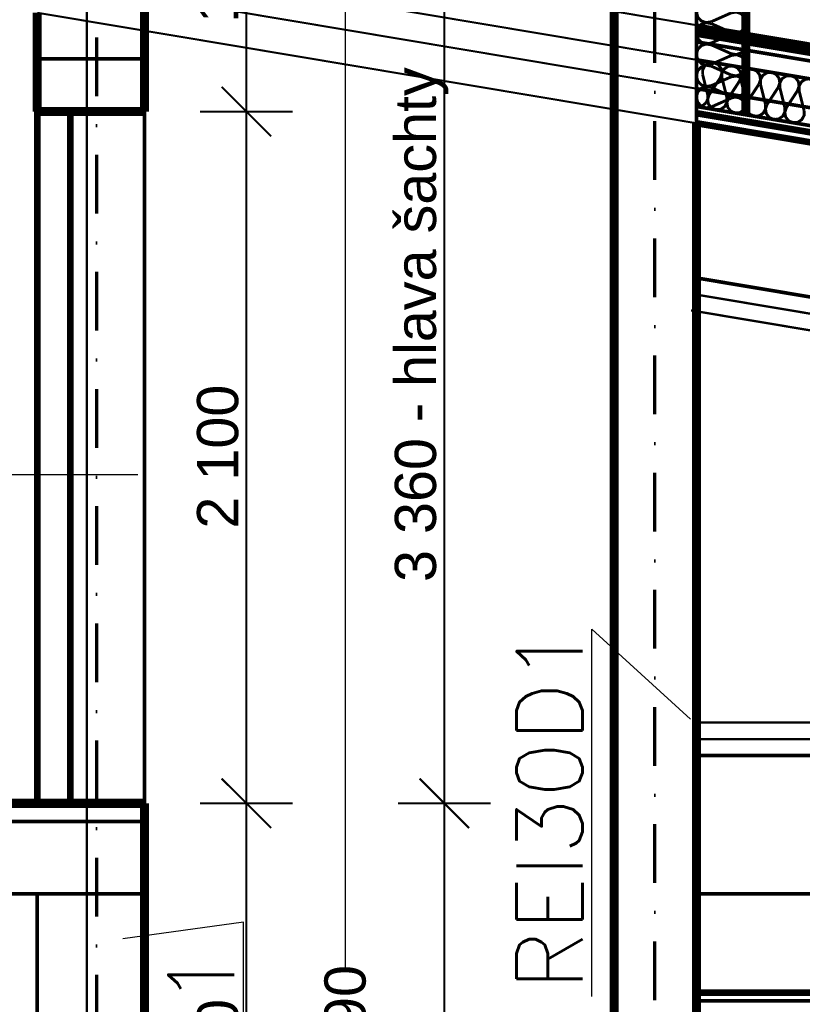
# Model space of a CAD drawing. Extents: x -289843 to 60066, y -44128 to 109843.
# Tile 52 of 61: x 36250 to 38625, y 878 to 3867. Entities that reach past the tile are written whole.
import ezdxf

# ---------------------------------------------------------------- set-up
doc = ezdxf.new("R2010")
doc.units = 0
doc.header["$MEASUREMENT"] = 0
for name, pattern in [('Achse', [115, 0, -40, 75, 0]), ('DASHDOT', [355.6, 177.8, -88.9, 0, -88.9]), ('Dlouhé čárky', [250, 150, -100]), ('DOT___DASHED', [335.138882, 176.388884, -88.194442, 0, -70.555556])]:
    doc.linetypes.add(name, pattern=pattern)
for name, color, linetype in [('EXTERIOR_WALLS', 7, 'Continuous'), ('KOTY', 7, 'Continuous'), ('KÓTY', 7, 'Continuous'), ('múry', 7, 'Continuous')]:
    doc.layers.add(name, color=color, linetype=linetype)
doc.layers.add('odvod PÚ', color=1, linetype='DASHDOT', lineweight=70)
doc.layers.add('PO VECI', color=1, linetype='Continuous', lineweight=60)
doc.styles.add('GENERATED_STYLE_1', font='arial.ttf')
doc.styles.get("Standard").update_dxf_attribs({"font": 'txt', "bigfont": 'BIGFONT.SHX'})
doc.dimstyles.new('Dimstyle_D87F', dxfattribs={"dimtxt": 125, "dimasz": 142.5, "dimexe": 0.18, "dimexo": 0.3, "dimgap": 0.09, "dimtad": 1, "dimdec": 0, "dimzin": 0, "dimdsep": 46, "dimtxsty": 'GENERATED_STYLE_1', "dimblk": 'ARROWHEAD_6', "dimblk1": 'ARROWHEAD_6', "dimblk2": 'ARROWHEAD_6', "dimcen": 0.09, "dimclrd": 124, "dimclre": 124, "dimclrt": 124, "dimadec": 0, "dimazin": 0, "dimtfac": 1, "dimtdec": 4, "dimtmove": 0, "dimatfit": 0, "dimfxl": 0, "dimtolj": 1, "dimtzin": 0, "dimarcsym": 0})

# ---------------------------------------------------------------- blocks, each defined once
blk = doc.blocks.new('InsulFib_70_1342')
at = {"layer": 'EXTERIOR_WALLS', "color": 0, "linetype": 'ByBlock', "const_width": 8.82}
for points in [[(56.9, 98.3), (59.3, 112.7), (54.5, 126.5), (43.8, 136.4), (29.7, 140), (15.6, 136.4), (4.8, 126.5), (0.1, 112.7), (2.5, 98.3)], [(116.2, 98.3), (118.6, 112.7), (113.9, 126.5), (103.2, 136.4), (89.1, 140), (74.9, 136.4), (64.2, 126.5), (59.5, 112.7), (61.9, 98.3)], [(175.6, 98.3), (178, 112.7), (173.3, 126.5), (162.5, 136.4), (148.4, 140), (134.3, 136.4), (123.6, 126.5), (118.8, 112.7), (121.2, 98.3)], [(235, 98.3), (237.4, 112.7), (232.6, 126.5), (221.9, 136.4), (207.8, 140), (193.7, 136.4), (182.9, 126.5), (178.2, 112.7), (180.6, 98.3)], [(294.4, 98.3), (296.7, 112.7), (292, 126.5), (281.3, 136.4), (267.2, 140), (253, 136.4), (242.3, 126.5), (237.6, 112.7), (240, 98.3)], [(353.7, 98.3), (356.1, 112.7), (351.4, 126.5), (340.7, 136.4), (326.5, 140), (312.4, 136.4), (301.7, 126.5), (297, 112.7), (299.3, 98.3)], [(2.5, 98.3), (27.2, 41.7)], [(32.2, 41.7), (56.9, 98.3)], [(61.9, 98.3), (86.6, 41.7)], [(91.5, 41.7), (116.2, 98.3)], [(121.2, 98.3), (145.9, 41.7)], [(150.9, 41.7), (175.6, 98.3)], [(180.6, 98.3), (205.3, 41.7)], [(210.3, 41.7), (235, 98.3)], [(240, 98.3), (264.7, 41.7)], [(269.7, 41.7), (294.4, 98.3)], [(299.3, 98.3), (324, 41.7)], [(0, 0), (7.3, 0.9), (14.1, 3.6), (20.1, 7.9), (24.8, 13.5), (28.1, 20.1), (29.6, 27.3), (29.3, 34.7), (27.2, 41.7)], [(32.2, 41.7), (29.8, 27.3), (34.5, 13.5), (45.2, 3.6), (59.4, 0), (73.5, 3.6), (84.2, 13.5), (88.9, 27.3), (86.6, 41.7)], [(91.5, 41.7), (89.2, 27.3), (93.9, 13.5), (104.6, 3.6), (118.7, 0), (132.9, 3.6), (143.6, 13.5), (148.3, 27.3), (145.9, 41.7)], [(150.9, 41.7), (148.5, 27.3), (153.3, 13.5), (164, 3.6), (178.1, 0), (192.2, 3.6), (203, 13.5), (207.7, 27.3), (205.3, 41.7)], [(210.3, 41.7), (207.9, 27.3), (212.6, 13.5), (223.4, 3.6), (237.5, 0), (251.6, 3.6), (262.3, 13.5), (267.1, 27.3), (264.7, 41.7)], [(269.7, 41.7), (267.3, 27.3), (272, 13.5), (282.7, 3.6), (296.8, 0), (311, 3.6), (321.7, 13.5), (326.4, 27.3), (324, 41.7)]]:
    blk.add_lwpolyline(points, dxfattribs=at)
blk = doc.blocks.new('InsulFib_70_1345')
at = {"layer": 'KOTY', "color": 0, "linetype": 'ByBlock', "const_width": 8.82}
for points in [[(62, 105.3), (64.6, 120.7), (59.4, 135.6), (47.7, 146.2), (32.3, 150), (17, 146.2), (5.3, 135.6), (0.1, 120.7), (2.7, 105.3)], [(126.7, 105.3), (129.3, 120.7), (124.1, 135.6), (112.4, 146.2), (97, 150), (81.6, 146.2), (70, 135.6), (64.8, 120.7), (67.4, 105.3)], [(191.4, 105.3), (194, 120.7), (188.8, 135.6), (177.1, 146.2), (161.7, 150), (146.3, 146.2), (134.7, 135.6), (129.5, 120.7), (132.1, 105.3)], [(256, 105.3), (258.6, 120.7), (253.5, 135.6), (241.8, 146.2), (226.4, 150), (211, 146.2), (199.3, 135.6), (194.2, 120.7), (196.8, 105.3)], [(320.7, 105.3), (323.3, 120.7), (318.2, 135.6), (306.5, 146.2), (291.1, 150), (275.7, 146.2), (264, 135.6), (258.9, 120.7), (261.5, 105.3)], [(385.4, 105.3), (388, 120.7), (382.9, 135.6), (371.2, 146.2), (355.8, 150), (340.4, 146.2), (328.7, 135.6), (323.6, 120.7), (326.2, 105.3)], [(450.1, 105.3), (452.7, 120.7), (447.6, 135.6), (435.9, 146.2), (420.5, 150), (405.1, 146.2), (393.4, 135.6), (388.3, 120.7), (390.9, 105.3)], [(514.8, 105.3), (517.4, 120.7), (512.2, 135.6), (500.6, 146.2), (485.2, 150), (469.8, 146.2), (458.1, 135.6), (452.9, 120.7), (455.5, 105.3)], [(579.5, 105.3), (582.1, 120.7), (576.9, 135.6), (565.3, 146.2), (549.9, 150), (534.5, 146.2), (522.8, 135.6), (517.6, 120.7), (520.2, 105.3)], [(644.2, 105.3), (646.8, 120.7), (641.6, 135.6), (629.9, 146.2), (614.6, 150), (599.2, 146.2), (587.5, 135.6), (582.3, 120.7), (584.9, 105.3)], [(708.9, 105.3), (711.5, 120.7), (706.3, 135.6), (694.6, 146.2), (679.2, 150), (663.9, 146.2), (652.2, 135.6), (647, 120.7), (649.6, 105.3)], [(773.6, 105.3), (776.2, 120.7), (771, 135.6), (759.3, 146.2), (743.9, 150), (728.5, 146.2), (716.9, 135.6), (711.7, 120.7), (714.3, 105.3)], [(838.3, 105.3), (840.9, 120.7), (835.7, 135.6), (824, 146.2), (808.6, 150), (793.2, 146.2), (781.6, 135.6), (776.4, 120.7), (779, 105.3)], [(902.9, 105.3), (905.5, 120.7), (900.4, 135.6), (888.7, 146.2), (873.3, 150), (857.9, 146.2), (846.2, 135.6), (841.1, 120.7), (843.7, 105.3)], [(967.6, 105.3), (970.2, 120.7), (965.1, 135.6), (953.4, 146.2), (938, 150), (922.6, 146.2), (910.9, 135.6), (905.8, 120.7), (908.4, 105.3)], [(1032.3, 105.3), (1034.9, 120.7), (1029.8, 135.6), (1018.1, 146.2), (1002.7, 150), (987.3, 146.2), (975.6, 135.6), (970.5, 120.7), (973.1, 105.3)], [(1097, 105.3), (1099.6, 120.7), (1094.5, 135.6), (1082.8, 146.2), (1067.4, 150), (1052, 146.2), (1040.3, 135.6), (1035.2, 120.7), (1037.8, 105.3)], [(1161.7, 105.3), (1164.3, 120.7), (1159.2, 135.6), (1147.5, 146.2), (1132.1, 150), (1116.7, 146.2), (1105, 135.6), (1099.8, 120.7), (1102.5, 105.3)], [(1226.4, 105.3), (1229, 120.7), (1223.8, 135.6), (1212.2, 146.2), (1196.8, 150), (1181.4, 146.2), (1169.7, 135.6), (1164.5, 120.7), (1167.1, 105.3)], [(1291.1, 105.3), (1293.7, 120.7), (1288.5, 135.6), (1276.8, 146.2), (1261.5, 150), (1246.1, 146.2), (1234.4, 135.6), (1229.2, 120.7), (1231.8, 105.3)], [(1355.8, 105.3), (1358.4, 120.7), (1353.2, 135.6), (1341.5, 146.2), (1326.1, 150), (1310.8, 146.2), (1299.1, 135.6), (1293.9, 120.7), (1296.5, 105.3)], [(1420.5, 105.3), (1423.1, 120.7), (1417.9, 135.6), (1406.2, 146.2), (1390.8, 150), (1375.4, 146.2), (1363.8, 135.6), (1358.6, 120.7), (1361.2, 105.3)], [(1485.2, 105.3), (1487.8, 120.7), (1482.6, 135.6), (1470.9, 146.2), (1455.5, 150), (1440.1, 146.2), (1428.5, 135.6), (1423.3, 120.7), (1425.9, 105.3)], [(1549.8, 105.3), (1552.5, 120.7), (1547.3, 135.6), (1535.6, 146.2), (1520.2, 150), (1504.8, 146.2), (1493.1, 135.6), (1488, 120.7), (1490.6, 105.3)], [(1614.5, 105.3), (1617.1, 120.7), (1612, 135.6), (1600.3, 146.2), (1584.9, 150), (1569.5, 146.2), (1557.8, 135.6), (1552.7, 120.7), (1555.3, 105.3)], [(1679.2, 105.3), (1681.8, 120.7), (1676.7, 135.6), (1665, 146.2), (1649.6, 150), (1634.2, 146.2), (1622.5, 135.6), (1617.4, 120.7), (1620, 105.3)], [(1743.9, 105.3), (1746.5, 120.7), (1741.4, 135.6), (1729.7, 146.2), (1714.3, 150), (1698.9, 146.2), (1687.2, 135.6), (1682.1, 120.7), (1684.7, 105.3)], [(2.7, 105.3), (29.6, 44.7)], [(35.1, 44.7), (62, 105.3)], [(67.4, 105.3), (94.3, 44.7)], [(99.8, 44.7), (126.7, 105.3)], [(132.1, 105.3), (159, 44.7)], [(164.4, 44.7), (191.4, 105.3)], [(196.8, 105.3), (223.7, 44.7)], [(229.1, 44.7), (256, 105.3)], [(261.5, 105.3), (288.4, 44.7)], [(293.8, 44.7), (320.7, 105.3)], [(326.2, 105.3), (353.1, 44.7)], [(358.5, 44.7), (385.4, 105.3)], [(390.9, 105.3), (417.8, 44.7)], [(423.2, 44.7), (450.1, 105.3)], [(455.5, 105.3), (482.5, 44.7)], [(487.9, 44.7), (514.8, 105.3)], [(520.2, 105.3), (547.1, 44.7)], [(552.6, 44.7), (579.5, 105.3)], [(584.9, 105.3), (611.8, 44.7)], [(617.3, 44.7), (644.2, 105.3)], [(649.6, 105.3), (676.5, 44.7)], [(682, 44.7), (708.9, 105.3)], [(714.3, 105.3), (741.2, 44.7)], [(746.7, 44.7), (773.6, 105.3)], [(779, 105.3), (805.9, 44.7)], [(811.3, 44.7), (838.3, 105.3)], [(843.7, 105.3), (870.6, 44.7)], [(876, 44.7), (902.9, 105.3)], [(908.4, 105.3), (935.3, 44.7)], [(940.7, 44.7), (967.6, 105.3)], [(973.1, 105.3), (1000, 44.7)], [(1005.4, 44.7), (1032.3, 105.3)], [(1037.8, 105.3), (1064.7, 44.7)], [(1070.1, 44.7), (1097, 105.3)], [(1102.5, 105.3), (1129.4, 44.7)], [(1134.8, 44.7), (1161.7, 105.3)], [(1167.1, 105.3), (1194.1, 44.7)], [(1199.5, 44.7), (1226.4, 105.3)], [(1231.8, 105.3), (1258.7, 44.7)], [(1264.2, 44.7), (1291.1, 105.3)], [(1296.5, 105.3), (1323.4, 44.7)], [(1328.9, 44.7), (1355.8, 105.3)], [(1361.2, 105.3), (1388.1, 44.7)], [(1393.6, 44.7), (1420.5, 105.3)], [(1425.9, 105.3), (1452.8, 44.7)], [(1458.2, 44.7), (1485.2, 105.3)], [(1490.6, 105.3), (1517.5, 44.7)], [(1522.9, 44.7), (1549.8, 105.3)], [(1555.3, 105.3), (1582.2, 44.7)], [(1587.6, 44.7), (1614.5, 105.3)], [(1620, 105.3), (1646.9, 44.7)], [(1652.3, 44.7), (1679.2, 105.3)], [(1684.7, 105.3), (1711.6, 44.7)], [(1717, 44.7), (1743.9, 105.3)], [(0, 0), (7.9, 1), (15.4, 3.8), (21.9, 8.4), (27.1, 14.4), (30.6, 21.5), (32.2, 29.3), (31.9, 37.1), (29.6, 44.7)], [(35.1, 44.7), (32.5, 29.3), (37.6, 14.4), (49.3, 3.8), (64.7, 0), (80.1, 3.8), (91.8, 14.4), (96.9, 29.3), (94.3, 44.7)], [(99.8, 44.7), (97.1, 29.3), (102.3, 14.4), (114, 3.8), (129.4, 0), (144.8, 3.8), (156.5, 14.4), (161.6, 29.3), (159, 44.7)], [(164.4, 44.7), (161.8, 29.3), (167, 14.4), (178.7, 3.8), (194.1, 0), (209.5, 3.8), (221.1, 14.4), (226.3, 29.3), (223.7, 44.7)], [(229.1, 44.7), (226.5, 29.3), (231.7, 14.4), (243.4, 3.8), (258.8, 0), (274.1, 3.8), (285.8, 14.4), (291, 29.3), (288.4, 44.7)], [(293.8, 44.7), (291.2, 29.3), (296.4, 14.4), (308.1, 3.8), (323.4, 0), (338.8, 3.8), (350.5, 14.4), (355.7, 29.3), (353.1, 44.7)], [(358.5, 44.7), (355.9, 29.3), (361.1, 14.4), (372.7, 3.8), (388.1, 0), (403.5, 3.8), (415.2, 14.4), (420.4, 29.3), (417.8, 44.7)], [(423.2, 44.7), (420.6, 29.3), (425.8, 14.4), (437.4, 3.8), (452.8, 0), (468.2, 3.8), (479.9, 14.4), (485.1, 29.3), (482.5, 44.7)], [(487.9, 44.7), (485.3, 29.3), (490.4, 14.4), (502.1, 3.8), (517.5, 0), (532.9, 3.8), (544.6, 14.4), (549.8, 29.3), (547.1, 44.7)], [(552.6, 44.7), (550, 29.3), (555.1, 14.4), (566.8, 3.8), (582.2, 0), (597.6, 3.8), (609.3, 14.4), (614.4, 29.3), (611.8, 44.7)], [(617.3, 44.7), (614.7, 29.3), (619.8, 14.4), (631.5, 3.8), (646.9, 0), (662.3, 3.8), (674, 14.4), (679.1, 29.3), (676.5, 44.7)], [(682, 44.7), (679.4, 29.3), (684.5, 14.4), (696.2, 3.8), (711.6, 0), (727, 3.8), (738.7, 14.4), (743.8, 29.3), (741.2, 44.7)], [(746.7, 44.7), (744, 29.3), (749.2, 14.4), (760.9, 3.8), (776.3, 0), (791.7, 3.8), (803.4, 14.4), (808.5, 29.3), (805.9, 44.7)], [(811.3, 44.7), (808.7, 29.3), (813.9, 14.4), (825.6, 3.8), (841, 0), (856.4, 3.8), (868, 14.4), (873.2, 29.3), (870.6, 44.7)], [(876, 44.7), (873.4, 29.3), (878.6, 14.4), (890.3, 3.8), (905.7, 0), (921.1, 3.8), (932.7, 14.4), (937.9, 29.3), (935.3, 44.7)], [(940.7, 44.7), (938.1, 29.3), (943.3, 14.4), (955, 3.8), (970.4, 0), (985.7, 3.8), (997.4, 14.4), (1002.6, 29.3), (1000, 44.7)], [(1005.4, 44.7), (1002.8, 29.3), (1008, 14.4), (1019.7, 3.8), (1035, 0), (1050.4, 3.8), (1062.1, 14.4), (1067.3, 29.3), (1064.7, 44.7)], [(1070.1, 44.7), (1067.5, 29.3), (1072.7, 14.4), (1084.3, 3.8), (1099.7, 0), (1115.1, 3.8), (1126.8, 14.4), (1132, 29.3), (1129.4, 44.7)], [(1134.8, 44.7), (1132.2, 29.3), (1137.3, 14.4), (1149, 3.8), (1164.4, 0), (1179.8, 3.8), (1191.5, 14.4), (1196.7, 29.3), (1194, 44.7)], [(1199.5, 44.7), (1196.9, 29.3), (1202, 14.4), (1213.7, 3.8), (1229.1, 0), (1244.5, 3.8), (1256.2, 14.4), (1261.3, 29.3), (1258.7, 44.7)], [(1264.2, 44.7), (1261.6, 29.3), (1266.7, 14.4), (1278.4, 3.8), (1293.8, 0), (1309.2, 3.8), (1320.9, 14.4), (1326, 29.3), (1323.4, 44.7)], [(1328.9, 44.7), (1326.3, 29.3), (1331.4, 14.4), (1343.1, 3.8), (1358.5, 0), (1373.9, 3.8), (1385.6, 14.4), (1390.7, 29.3), (1388.1, 44.7)], [(1393.6, 44.7), (1391, 29.3), (1396.1, 14.4), (1407.8, 3.8), (1423.2, 0), (1438.6, 3.8), (1450.3, 14.4), (1455.4, 29.3), (1452.8, 44.7)], [(1458.2, 44.7), (1455.6, 29.3), (1460.8, 14.4), (1472.5, 3.8), (1487.9, 0), (1503.3, 3.8), (1514.9, 14.4), (1520.1, 29.3), (1517.5, 44.7)], [(1522.9, 44.7), (1520.3, 29.3), (1525.5, 14.4), (1537.2, 3.8), (1552.6, 0), (1568, 3.8), (1579.6, 14.4), (1584.8, 29.3), (1582.2, 44.7)], [(1587.6, 44.7), (1585, 29.3), (1590.2, 14.4), (1601.9, 3.8), (1617.3, 0), (1632.6, 3.8), (1644.3, 14.4), (1649.5, 29.3), (1646.9, 44.7)], [(1652.3, 44.7), (1649.7, 29.3), (1654.9, 14.4), (1666.6, 3.8), (1681.9, 0), (1697.3, 3.8), (1709, 14.4), (1714.2, 29.3), (1711.6, 44.7)], [(1717, 44.7), (1714.7, 37.1), (1714.4, 29.3), (1716, 21.5), (1719.6, 14.4), (1724.7, 8.4), (1731.2, 3.8), (1738.7, 1), (1746.6, 0)]]:
    blk.add_lwpolyline(points, dxfattribs=at)
blk = doc.blocks.new('*D663')
at = {"layer": 'KÓTY', "color": 124, "linetype": 'Continuous', "transparency": 16777216, "const_width": 6.17}
for points in [[(-3684.7, 3805), (-3534.7, 3655)], [(-3469.1, 3730), (-3750.4, 3730)], [(-3609.7, 0), (-3609.7, 3730)], [(-3684.7, 75), (-3534.7, -75)], [(-3469.1, 0), (-3750.4, 0)], [(-3609.7, -112.5), (-3609.7, 0)]]:
    blk.add_lwpolyline(points, dxfattribs=at)
at = {"layer": 'KÓTY', "color": 124, "transparency": 16777216, "style": 'GENERATED_STYLE_1', "oblique": 0}
blk.add_text('3\xa0730 zdvih', height=125, rotation=90, dxfattribs=at).set_placement((-3634.7, 1423.9))
blk = doc.blocks.new('ARROWHEAD_6')
at = {"color": 0, "linetype": 'Continuous'}
for p, q in [((-0.5, -0.5), (0.5, 0.5)), ((0, 0), (-1, 0))]:
    blk.add_line(p, q, dxfattribs=at)
blk = doc.blocks.new('*D664')
at = {"layer": 'KÓTY', "color": 124, "linetype": 'Continuous', "transparency": 16777216, "const_width": 6.17}
for points in [[(-3609.7, 7090), (-3609.7, 7202.5)], [(-3534.7, 7015), (-3684.7, 7165)], [(-3469.1, 7090), (-3750.4, 7090)], [(-3609.7, 3730), (-3609.7, 7090)], [(-3684.7, 3805), (-3534.7, 3655)], [(-3469.1, 3730), (-3750.4, 3730)]]:
    blk.add_lwpolyline(points, dxfattribs=at)
at = {"layer": 'KÓTY', "color": 124, "transparency": 16777216, "style": 'GENERATED_STYLE_1', "oblique": 0}
blk.add_text('3\xa0360 - hlava šachty', height=125, rotation=90, dxfattribs=at).set_placement((-3634.7, 4401.9))
blk = doc.blocks.new('*D665')
at = {"layer": 'Defpoints', "color": 0, "linetype": 'Continuous', "transparency": 16777216}
for p in [(37238.1, 4848.4), (38053.5, 4848.4), (36628.5, -3241.6)]:
    blk.add_point(p, dxfattribs=at)
at = {"layer": 'KÓTY', "color": 124, "linetype": 'Continuous', "lineweight": -2, "transparency": 16777216}
for p, q in [((38053.2, 4848.4), (37238, 4848.4)), ((37238.1, 4705.9), (37238.1, 990.1)), ((37238.1, -3099.1), (37238.1, 616.8)), ((36628.8, -3241.6), (37238.3, -3241.6))]:
    blk.add_line(p, q, dxfattribs=at)
at = {"layer": 'KÓTY', "color": 124, "linetype": 'Continuous', "lineweight": -2, "transparency": 16777216, "xscale": 142.5, "yscale": 142.5, "zscale": 142.5}
for p, rotation in [((37238.1, 4848.4), 90), ((37238.1, -3241.6), 270)]:
    blk.add_blockref('ARROWHEAD_6', p, dxfattribs=dict(at, rotation=rotation))
at = {"layer": 'KÓTY', "color": 124, "linetype": 'Continuous', "transparency": 16777216, "insert": (37238.1, 803.4), "char_height": 125, "attachment_point": 5, "rotation": 90, "style": 'GENERATED_STYLE_1'}
blk.add_mtext('\\A1;8090', dxfattribs=at)
blk = doc.blocks.new('*D671')
at = {"layer": 'KÓTY', "color": 124, "linetype": 'Continuous', "transparency": 16777216, "const_width": 6.17}
for points in [[(-4285, 3805), (-4135, 3655)], [(-4069.4, 3730), (-4350.6, 3730)], [(-4210, 2100), (-4210, 3730)], [(-4285, 2175), (-4135, 2025)], [(-4069.4, 2100), (-4350.6, 2100)]]:
    blk.add_lwpolyline(points, dxfattribs=at)
at = {"layer": 'KÓTY', "color": 124, "transparency": 16777216, "style": 'GENERATED_STYLE_1', "oblique": 0}
blk.add_text('1\xa0630', height=125, rotation=90, dxfattribs=at).set_placement((-4235, 2698.9))
blk = doc.blocks.new('*D672')
at = {"layer": 'KÓTY', "color": 124, "linetype": 'Continuous', "transparency": 16777216, "const_width": 6.17}
for points in [[(-4285, 5905), (-4135, 5755)], [(-4069.4, 5830), (-4350.6, 5830)], [(-4210, 3730), (-4210, 5830)], [(-4285, 3805), (-4135, 3655)], [(-4069.4, 3730), (-4350.6, 3730)]]:
    blk.add_lwpolyline(points, dxfattribs=at)
at = {"layer": 'KÓTY', "color": 124, "transparency": 16777216, "style": 'GENERATED_STYLE_1', "oblique": 0}
blk.add_text('2\xa0100', height=125, rotation=90, dxfattribs=at).set_placement((-4235, 4563.9))
blk = doc.blocks.new('*D673')
at = {"layer": 'KÓTY', "color": 124, "linetype": 'Continuous', "transparency": 16777216, "const_width": 6.17}
for points in [[(-4210, 7090), (-4210, 7240)], [(-4285, 7165), (-4135, 7015)], [(-4069.4, 7090), (-4350.6, 7090)], [(-4210, 5830), (-4210, 7090)], [(-4285, 5905), (-4135, 5755)], [(-4069.4, 5830), (-4350.6, 5830)]]:
    blk.add_lwpolyline(points, dxfattribs=at)
at = {"layer": 'KÓTY', "color": 124, "transparency": 16777216, "style": 'GENERATED_STYLE_1', "oblique": 0}
for s, p in [('150', (-4235, 6725.7)), ('1\xa0260', (-4235, 6099.3))]:
    blk.add_text(s, height=125, rotation=90, dxfattribs=at).set_placement(p)
blk = doc.blocks.new('DIM_2119', base_point=(-3609.7, 3730))
at = {"layer": 'KÓTY', "color": 124, "linetype": 'Continuous'}
dim = blk.add_linear_dim(base=(-3609.7, 3730), p1=(-4519.6, 3730), p2=(-3094.6, 7090), angle=90, text='3\xa0360 - hlava šachty', dimstyle='Dimstyle_D87F', dxfattribs=at)
dim.commit()
dim.dimension.update_dxf_attribs({"geometry": '*D664', "text_midpoint": (-3697.2, 5169.8), "text_rotation": 90})
dim = blk.add_aligned_dim(p1=(-4519.6, 0), p2=(-4519.6, 3730), distance=-909.9, text='3\xa0730 zdvih', dimstyle='Dimstyle_D87F', dxfattribs=at)
dim.commit()
dim.dimension.update_dxf_attribs({"geometry": '*D663', "text_midpoint": (-3697.2, 1865), "text_rotation": 90})
blk = doc.blocks.new('DIM_2121', base_point=(-4210, -1300))
at = {"layer": 'KÓTY', "color": 124, "linetype": 'Continuous'}
dim = blk.add_linear_dim(base=(-4210, -1300), p1=(-4519.6, 5830), p2=(-3094.6, 7090), angle=90, dimstyle='Dimstyle_D87F', dxfattribs=at)
dim.commit()
dim.dimension.update_dxf_attribs({"geometry": '*D673', "text_midpoint": (-4297.5, 6147.5), "text_rotation": 90})
for p1, p2, picture, middle in [((-4519.6, 3730), (-4519.6, 5830), '*D672', (-4297.5, 4612.1)), ((-4519.6, 2100), (-4519.6, 3730), '*D671', (-4297.5, 2747.1))]:
    dim = blk.add_aligned_dim(p1=p1, p2=p2, distance=-309.6, dimstyle='Dimstyle_D87F', dxfattribs=at)
    dim.commit()
    dim.dimension.update_dxf_attribs({"geometry": picture, "text_midpoint": middle, "text_rotation": 90})

msp = doc.modelspace()

# ---------------------------------------------------------------- linework, layer by layer
at = {"layer": 'múry', "color": 7, "linetype": 'Continuous'}
for points, const_width in [([(38453.5, 3575.5), (38453.5, 5376.3)], 27.5), ([(36628.5, 3588.4), (36628.5, 4848.4)], 27.5), ([(38053.5, -2341.6), (38053.5, 4798.4)], 27.5), ([(38303.5, 3553), (38303.5, 4448.4)], 11), ([(36303.5, 3588.4), (36303.5, 3888.4)], 27.5), ([(48153.5, 2198.4), (38303.5, 3850.7)], 11), ([(48150.2, 2148.3), (38300.2, 3800.6)], 11), ([(48153.5, 2168), (38303.5, 3820.3)], 11), ([(36303.5, 3748.4), (36628.5, 3748.4)], 11), ([(47253.5, 2244.3), (38303.5, 3745.6)], 11), ([(36303.5, 3588.4), (36628.5, 3588.4)], 27.5), ([(36303.5, 1488.4), (36303.5, 3588.4)], 20), ([(36403.5, 1488.4), (36403.5, 3588.4)], 20), ([(36403.5, 3588.4), (36403.5, 1488.4)], 11), ([(36628.5, 1488.4), (36628.5, 3588.4)], 11), ([(41103.5, 3113.7), (38303.5, 3583.4)], 20), ([(47253.5, 2102.4), (38303.5, 3603.7)], 11), ([(38303.5, 657.3), (38303.5, 3553)], 27.5), ([(41103.5, 3083.3), (38303.5, 3553)], 20), ([(39853.4, 2823.5), (38303.5, 3083.4)], 11), ([(38295.2, 3034.1), (39803.4, 2781.1)], 7), ([(38287, 2984.8), (38753.4, 2906.6)], 7), ([(38753.4, 1733.4), (38303.5, 1733.4)], 7), ([(39803.4, 1683.4), (38303.5, 1683.4)], 7), ([(38303.5, 1633.4), (39853.4, 1633.4)], 11), ([(31103.5, 1488.4), (36628.5, 1488.4)], 27.5), ([(36628.5, 1488.4), (36628.5, -141.6)], 27.5), ([(31103.5, 1433.4), (36628.5, 1433.4)], 11), ([(31103.5, 1213.4), (36628.5, 1213.4)], 11), ([(36303.5, 1213.4), (36303.5, 568.7)], 11), ([(38303.5, 1213.4), (41103.5, 1213.4)], 11), ([(38303.5, 913.4), (41103.5, 913.4)], 20), ([(38303.5, 888.4), (41103.5, 888.4)], 11)]:
    msp.add_lwpolyline(points, dxfattribs=dict(at, const_width=const_width))
at = {"layer": 'múry', "color": 7, "linetype": 'DOT___DASHED', "const_width": 7}
msp.add_lwpolyline([(36453.5, -1389.9), (36453.5, 5096.5)], dxfattribs=at)
at = {"layer": 'múry', "color": 7, "linetype": 'Achse', "const_width": 6}
for points in [[(38303.5, 3850.7), (36303.5, 4186.2)], [(38303.5, 3745.6), (36303.5, 4081.1)], [(38303.5, 3553), (36303.5, 3888.4)]]:
    msp.add_lwpolyline(points, dxfattribs=at)
at = {"layer": 'múry', "color": 7, "linetype": 'Dlouhé čárky'}
for points, const_width in [([(38303.5, 3658), (36303.5, 3993.5)], 6), ([(48153.5, 2183.2), (38303.5, 3835.5)], 27.5), ([(47253.5, 2156.8), (38303.5, 3658)], 11)]:
    msp.add_lwpolyline(points, dxfattribs=dict(at, const_width=const_width))
at = {"layer": 'odvod PÚ'}
for p, q in [((36483.1, 4879.9), (36483.1, -3377.3)), ((38177.6, -3377.3), (38177.6, 4891.6))]:
    msp.add_line(p, q, dxfattribs=at)
at = {"layer": 'PO VECI', "lineweight": 25, "ltscale": 30}
for p, q in [((35015.9, 2487.1), (36608.2, 2487.1)), ((37985.7, 2016.7), (38285.8, 1744.1)), ((37985.7, 902.3), (37985.7, 2016.7)), ((36929.1, 1127.7), (36563.4, 1077.4)), ((36929.1, -79.6), (36929.1, 1127.7))]:
    msp.add_line(p, q, dxfattribs=at)

# ---------------------------------------------------------------- block references
at = {"layer": 'EXTERIOR_WALLS', "color": 7, "linetype": 'Continuous', "rotation": 350.48}
msp.add_blockref('InsulFib_70_1342', (38303.5, 3603.7), dxfattribs=at)
at = {"layer": 'KOTY', "color": 7, "linetype": 'Continuous', "rotation": 90}
msp.add_blockref('InsulFib_70_1345', (38453.5, 3599.6), dxfattribs=at)
at = {"layer": 'KÓTY', "color": 7, "linetype": 'Continuous'}
for name, p in [('DIM_2121', (36938.1, -3541.6)), ('DIM_2119', (37538.4, 1488.4))]:
    msp.add_blockref(name, p, dxfattribs=at)

# ---------------------------------------------------------------- texts
at = {"layer": 'PO VECI', "ltscale": 30}
for p in [(37957.5, 921.3), (36900.9, -60.6)]:
    msp.add_text('REI30D1', height=200, rotation=90, dxfattribs=at).set_placement(p)

# ---------------------------------------------------------------- dimensions: what is measured, and where the dimension line sits
at = {"layer": 'KÓTY', "color": 7, "linetype": 'Continuous'}
dim = msp.add_linear_dim(base=(37238.1, 4848.4), p1=(36628.5, -3241.6), p2=(38053.5, 4848.4), angle=90, dimstyle='Dimstyle_D87F', dxfattribs=at)
dim.commit()
dim.dimension.update_dxf_attribs({"geometry": '*D665', "text_midpoint": (37238.1, 803.4), "text_rotation": 90})

doc.saveas('drawing.dxf')
